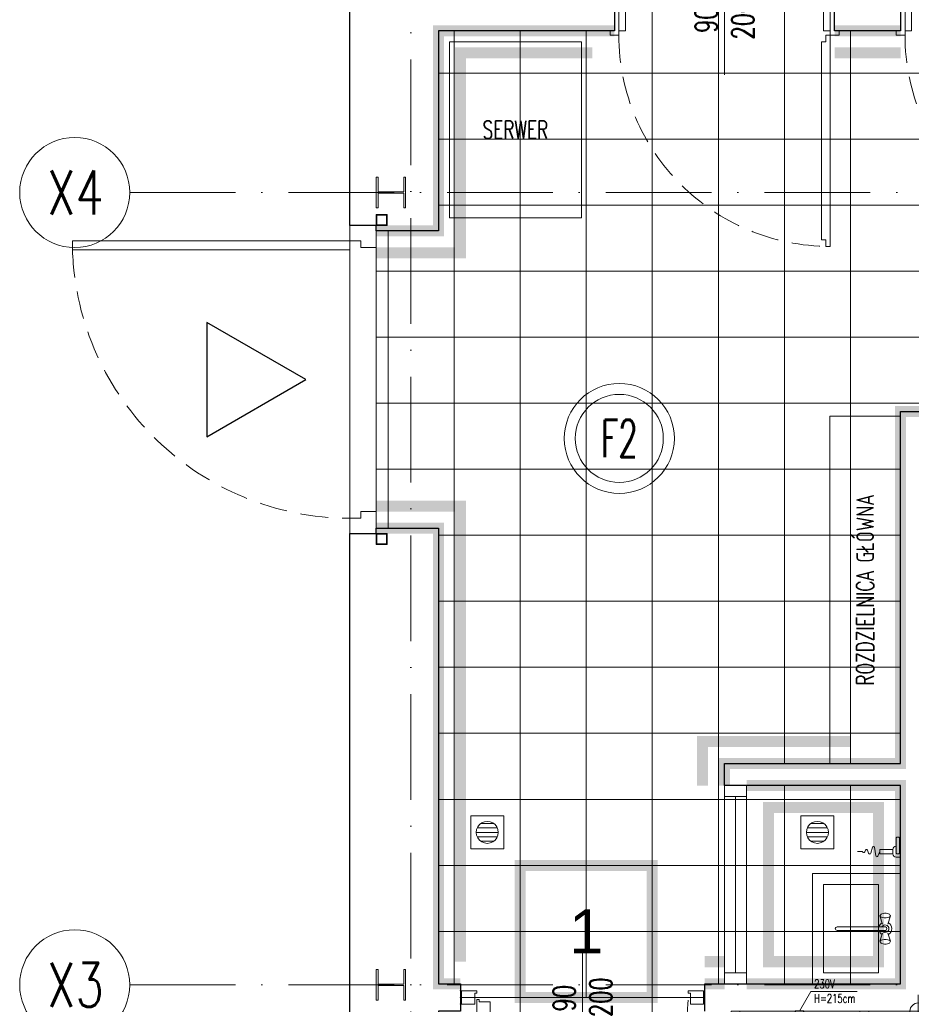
# Model space of a CAD drawing. Header units: millimetres. Extents: x -2074 to 12588, y -3630 to 101167.
# Tile 24 of 256: x 1792 to 2197, y -1652 to -1205. Entities that reach past the tile are written whole.
import ezdxf
from ezdxf.enums import TextEntityAlignment as Align

# ---------------------------------------------------------------- set-up
doc = ezdxf.new("R2010")
doc.units = ezdxf.units.MM
for name, pattern in [('ACAD_ISO10W100', [18, 12, -3, 0, -3]), ('CONTINOUS', [0]), ('DASH', [0.75, 0.5, -0.25]), ('DASHED', [19.05, 12.7, -6.35])]:
    doc.linetypes.add(name, pattern=pattern)
for name, color, linetype, lineweight in [('SelinAr_BUD_drzwi okna', 7, 'Continuous', 18), ('SelinAr_BUD_drzwi okna znaczniki', 7, 'Continuous', 18), ('SelinAr_BUD_osie', 8, 'ACAD_ISO10W100', 18), ('SelinAr_BUD_posadzka', 7, 'Continuous', 20), ('SelinAr_BUD_posadzka cokoły', 5, 'Continuous', 18), ('SelinAr_BUD_posadzka okładziny ścienne', 5, 'Continuous', 20), ('SelinAr_BUD_posadzka wpusty', 150, 'KANAL_SANIT', 18), ('SelinAr_BUD_ściany', 7, 'Continuous', 25), ('SelinAr_IE_rozdzielnica serwer', 7, 'Continuous', 18), ('SelinAr_K_stal', 7, 'Continuous', 20), ('SelinAr_WYP_armatura', 8, 'Continuous', 18), ('SelinAr_WYP_chłodnictwo', 8, 'Continuous', 18), ('SelinAr_WYP_instalacje elektryczne', 8, 'Continuous', 18), ('SelinAr_WYP_instalacje wod-kan', 8, 'Continuous', 18)]:
    doc.layers.add(name, color=color, linetype=linetype, lineweight=lineweight)
doc.layers.add('SelinAr_WYP_urządzenia gastro indeksy', color=8, linetype='Continuous')
doc.styles.add('Arch-Dim', font='romans.shx', dxfattribs={"width": 0.75})
doc.styles.add('JACEK_07', font='SIMPLEX.SHX', dxfattribs={"width": 0.7})
doc.styles.add('RomanS', font='romans.shx')
doc.styles.get("Standard").update_dxf_attribs({"font": 'arial.ttf'})
doc.styles.add('style1', font='romans.shx', dxfattribs={"width": 0.6})
doc.styles.add('text', font='romans.shx')
doc.linetypes.add('KANAL_SANIT', pattern='A,12.7,-5.08,["KS",Standard,S=2.54,R=0,X=-2.54,Y=-1.27],-5.08', length=22.86)
doc.dimstyles.new('wymiary 10', dxfattribs={"dimscale": 2, "dimtxt": 2.5, "dimasz": 1, "dimexe": 1, "dimexo": 2.5, "dimgap": 0.25, "dimtad": 1, "dimdec": 1, "dimzin": 9, "dimtxsty": 'Arch-Dim', "dimblk": 'ARCHTICK', "dimcen": 1, "dimdle": 1, "dimclrd": 256, "dimclre": 256, "dimclrt": 256, "dimadec": 0, "dimazin": 0, "dimtfac": 1, "dimtdec": 1, "dimtofl": 0, "dimtmove": 1, "dimatfit": 3, "dimldrblk": 'NONE', "dimfxl": 0, "dimtolj": 1, "dimtzin": 0, "dimarcsym": 0})

# ---------------------------------------------------------------- blocks, each defined once
blk = doc.blocks.new('*U387')
at = {"ltscale": 4}
blk.add_line((0, 50), (0, -1730), dxfattribs=at)
blk = doc.blocks.new('*U453')
for points in [[(-2, 5), (0, 5), (0, -5), (-2, -5), (-2, -7), (2, -7), (2, -5), (2, 7), (-2, 7), (-2, 5)], [(2, -5), (5, -5), (5, 5), (2, 5)], [(98, -5), (95, -5), (95, 5), (98, 5)], [(102, 5), (100, 5), (100, -5), (102, -5), (102, -7), (98, -7), (98, -5), (98, 7), (102, 7), (102, 5)]]:
    blk.add_lwpolyline(points)
blk.add_lwpolyline([(96, -7), (96, -10), (94, -10), (94, -100), (96, -100), (96, -103), (98, -103), (98, -7)], close=True)
at = {"linetype": 'DASHED'}
blk.add_arc((98, -7), 96, 180, 270, dxfattribs=at)
at = {"layer": 'SelinAr_BUD_drzwi okna znaczniki'}
blk.add_lwpolyline([(50, 25), (50, -25)], dxfattribs=at)
at = {"layer": 'SelinAr_BUD_drzwi okna znaczniki', "insert": (50, 0), "char_height": 10, "width": 10, "attachment_point": 5, "rotation": 90, "style": 'JACEK_07'}
blk.add_mtext('90\\P200', dxfattribs=at)
blk = doc.blocks.new('*U321')
for p, q in [((0.5, 3), (0.5, -3)), ((7.5, 3), (0.5, 3)), ((6.5, -3), (6.5, 2)), ((6.5, 2), (7.5, 2)), ((7.5, 2), (7.5, 3)), ((103.5, 2), (103.5, 3)), ((103.5, 3), (110.5, 3)), ((103.5, 2), (104.5, 2)), ((104.5, 2), (104.5, -3)), ((110.5, 3), (110.5, -3)), ((0.5, -3), (6.5, -3)), ((7.5, -93), (7.5, -1)), ((7.5, -1), (8.5, -1)), ((8.5, -1), (8.5, -2)), ((8.5, -2), (13.5, -2)), ((13.5, -2), (13.5, -92)), ((110.5, -3), (104.5, -3)), ((7.5, -93), (8.5, -93)), ((8.5, -93), (8.5, -92)), ((8.5, -92), (13.5, -92))]:
    blk.add_line(p, q)
at = {"linetype": 'DASHED'}
blk.add_arc((8.5, 2), 95, 270, 360, dxfattribs=at)
for p in [(0, 3), (0, 0), (111, 3), (111, 0), (0, -3), (111, -3)]:
    blk.add_point(p)
at = {"layer": 'SelinAr_BUD_drzwi okna znaczniki'}
blk.add_line((55.5, -22.01), (55.5, 22.01), dxfattribs=at)
at = {"layer": 'SelinAr_BUD_drzwi okna znaczniki', "style": 'JACEK_07', "width": 0.7}
for s, p in [('200', (68.75, -8.88)), ('90', (52.09, -6.33))]:
    blk.add_text(s, height=10, rotation=90, dxfattribs=at).set_placement(p)
blk = doc.blocks.new('_ArchTick')
at = {"color": 0, "linetype": 'ByBlock', "const_width": 0.15}
blk.add_lwpolyline([(-0.5, -0.5), (0.5, 0.5)], dxfattribs=at)
blk = doc.blocks.new('*D348')
at = {"lineweight": -2}
for p, q in [((-2, -51.84), (62, -51.84)), ((0, -65), (0, -49.84)), ((60, -65), (60, -49.84))]:
    blk.add_line(p, q, dxfattribs=at)
at = {"layer": 'Defpoints', "color": 0}
for p in [(60, -51.84), (0, -70), (60, -70)]:
    blk.add_point(p, dxfattribs=at)
at = {"lineweight": -2, "xscale": 2, "yscale": 2, "zscale": 2, "rotation": 180}
blk.add_blockref('_ArchTick', (0, -51.84), dxfattribs=at)
at = {"lineweight": -2, "xscale": 2, "yscale": 2, "zscale": 2}
blk.add_blockref('_ArchTick', (60, -51.84), dxfattribs=at)
at = {"insert": (30, -47.94), "char_height": 5, "attachment_point": 5, "style": 'Arch-Dim'}
blk.add_mtext('\\A1;60', dxfattribs=at)
blk = doc.blocks.new('_None', base_point=(2.5, 0))
blk = doc.blocks.new('Woda_ciepla')
for p, q in [((0, -7.5), (0, 7.5)), ((0, 0), (0, 7.5)), ((7.5, 0), (-7.5, 0))]:
    blk.add_line(p, q)
blk.add_circle((0, 0), 3.75)
blk = doc.blocks.new('Odplyw_wody')
blk.add_hatch(color=256).paths.add_polyline_path([(0, 3.75, -1), (0, -3.75, -1)])
for p, q in [((0, -7.5), (0, 7.5)), ((7.5, 0), (-7.5, 0))]:
    blk.add_line(p, q)
blk.add_circle((0, 0), 3.75)
blk = doc.blocks.new('Woda_zimna')
blk.add_hatch(color=256).paths.add_polyline_path([(0, 3.75, -0.414214), (3.75, 0), (-3.75, 0, -0.414214)])
for p, q in [((0, -7.5), (0, 7.5)), ((7.5, 0), (-7.5, 0))]:
    blk.add_line(p, q)
blk.add_circle((0, 0), 3.75)
blk = doc.blocks.new('gn-230')
at = {"layer": 'SelinAr_WYP_instalacje elektryczne'}
for p, q in [((-4, 0), (-19.8, 0)), ((-15.65, -3.75), (-8.15, 3.75))]:
    blk.add_line(p, q, dxfattribs=at)
at = {"layer": 'SelinAr_WYP_instalacje elektryczne', "lineweight": 30}
blk.add_lwpolyline([(-4, -4), (0, -4), (0, 4), (-4, 4)], close=True, dxfattribs=at)
at = {"layer": 'SelinAr_WYP_instalacje elektryczne'}
blk.add_arc((-29.8, 0), 10, 270, 90, dxfattribs=at)
blk = doc.blocks.new('*U138')
for p, q in [((4, -16), (58.5, -16)), ((4, -31), (58.5, -31)), ((4, -46), (58.5, -46))]:
    blk.add_line(p, q)
at = {"color": 1}
blk.add_lwpolyline([(31.03, 0), (36.17, 8.9), (57.31, 8.9)], dxfattribs=at)
for points in [[(0, 0), (0, -65)], [(62.5, 0), (0, 0)], [(4, -65), (4, 0)], [(58.5, 0), (58.5, -65)], [(62.5, -65), (62.5, 0)], [(58.5, -4), (4, -4)], [(4, -4), (4, -61)], [(4, -61), (58.5, -61)], [(0, -65), (62.5, -65)]]:
    blk.add_lwpolyline(points)
blk.add_lwpolyline([(62.5, -65), (58.5, -65), (58.5, -123.5), (62.5, -123.5)], close=True)
blk.add_arc((62.5, -65), 58.5, 180, 270)
at = {"color": 1, "xscale": 0.5, "yscale": 0.5, "zscale": 0.5, "rotation": 89.99999999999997}
blk.add_blockref('gn-230', (31.03, 0), dxfattribs=at)
at = {"color": 1, "insert": (37.72, 14.46), "char_height": 4, "width": 32.4538, "attachment_point": 1, "style": 'RomanS'}
blk.add_mtext('{\\W0.7;230V\\PH=215cm}', dxfattribs=at)
at = {"color": 242, "insert": (31.25, -32.5), "char_height": 6, "width": 62.5, "attachment_point": 5, "style": 'JACEK_07'}
blk.add_mtext('REGAŁ\\PCHŁODNICZY\\P62,5cm\\PGastromax', dxfattribs=at)
at = {"layer": 'SelinAr_WYP_urządzenia gastro indeksy', "color": 242, "insert": (1, -64), "char_height": 6, "width": 36.1, "attachment_point": 7, "style": 'JACEK_07'}
blk.add_mtext('{\\fArial|b0|i0|c238|p34;RCH1}', dxfattribs=at)
blk = doc.blocks.new('*U394')
at = {"ltscale": 4}
blk.add_line((-50, 0), (1405.4, 0), dxfattribs=at)
at = {"linetype": 'CONTINOUS'}
blk.add_circle((-75, 0), 25, dxfattribs=at)
at = {"linetype": 'ByBlock', "style": 'Arch-Dim', "width": 0.75}
blk.add_text('X4', height=20, dxfattribs=at).set_placement((-74.65, 0), align=Align.MIDDLE)
blk = doc.blocks.new('*U395')
at = {"ltscale": 4}
blk.add_line((-50, 0), (1405.4, 0), dxfattribs=at)
at = {"linetype": 'CONTINOUS'}
blk.add_circle((-75, 0), 25, dxfattribs=at)
at = {"linetype": 'ByBlock', "style": 'Arch-Dim', "width": 0.75}
blk.add_text('X3', height=20, dxfattribs=at).set_placement((-74.65, 0), align=Align.MIDDLE)
blk = doc.blocks.new('Zlew tradycyjny 13')
at = {"layer": 'SelinAr_WYP_armatura'}
for p, q in [((50, 40), (0, 40)), ((0, 40), (0, 0)), ((50, 0), (50, 40)), ((18.09, 34), (18, 33.35)), ((18, 33.35), (18, 32.65)), ((18, 32.65), (18.09, 32)), ((18.24, 34.53), (18.09, 34)), ((18.09, 32), (18.24, 31.47)), ((18.44, 34.88), (18.24, 34.53)), ((18.24, 31.47), (18.44, 31.12)), ((18.96, 35.26), (18.44, 34.88)), ((19.24, 35.4), (18.96, 35.26)), ((19.52, 35.26), (19.24, 35.4)), ((22.99, 34.2), (19.24, 35.4)), ((22.99, 31.8), (19.24, 30.6)), ((19.77, 34.84), (19.52, 35.26)), ((19.95, 34.2), (19.77, 34.84)), ((19.77, 31.16), (19.95, 31.8)), ((20.05, 33.42), (19.95, 34.2)), ((19.95, 31.8), (20.05, 32.58)), ((20.05, 32.58), (20.05, 33.42)), ((24.21, 33.14), (24.21, 11.11)), ((25.79, 11.11), (25.79, 33.14)), ((27.01, 34.2), (30.76, 35.4)), ((27.01, 31.8), (30.76, 30.6)), ((30.05, 34.2), (29.95, 33.42)), ((29.95, 33.42), (29.95, 32.58)), ((29.95, 32.58), (30.05, 31.8)), ((30.23, 34.84), (30.05, 34.2)), ((30.05, 31.8), (30.23, 31.16)), ((30.48, 35.26), (30.23, 34.84)), ((30.76, 35.4), (30.48, 35.26)), ((31.04, 35.26), (30.76, 35.4)), ((31.04, 35.26), (31.56, 34.88)), ((31.76, 34.53), (31.56, 34.88)), ((31.56, 31.12), (31.76, 31.47)), ((31.91, 34), (31.76, 34.53)), ((31.76, 31.47), (31.91, 32)), ((32, 33.35), (31.91, 34)), ((31.91, 32), (32, 32.65)), ((32, 32.65), (32, 33.35)), ((5, 5), (5, 30)), ((5, 30), (45, 30)), ((18.96, 30.74), (18.44, 31.12)), ((18.96, 30.74), (19.24, 30.6)), ((19.24, 30.6), (19.52, 30.74)), ((19.52, 30.74), (19.77, 31.16)), ((30.23, 31.16), (30.48, 30.74)), ((30.48, 30.74), (30.76, 30.6)), ((30.76, 30.6), (31.04, 30.74)), ((31.04, 30.74), (31.56, 31.12)), ((45, 30), (45, 5)), ((45, 5), (5, 5)), ((0, 0), (50, 0))]:
    blk.add_line(p, q, dxfattribs=at)
for centre, radius, start, end in [((25, 33), 3, 27.9765, 152.0235), ((25, 33), 3, 207.9765, 254.7747), ((25, 33), 1.68, 298.0549, 241.9451), ((25, 33), 0.8, 10, 170), ((25, 33), 3, 285.2253, 332.0235), ((25, 11.11), 0.788, 180, 0)]:
    blk.add_arc(centre, radius, start, end, dxfattribs=at)
blk = doc.blocks.new('ytyrtyrt')
at = {"layer": 'SelinAr_WYP_armatura', "flags": 128}
for points in [[(16872.75, 2243.22, -0.414214), (16871.25, 2241.72), (16869.25, 2241.72, -0.414214), (16867.75, 2243.22), (16867.75, 2245.22), (16872.75, 2245.22), (16872.75, 2244.72)], [(16870.25, 2235.72), (16868.24, 2234.89, 0.763382), (16868.36, 2233.93), (16872.2, 2233.39, -0.812896), (16872.26, 2232.41), (16869.51, 2231.65, 0.742851), (16869.49, 2230.69), (16870.9, 2230.23, -0.673417), (16870.96, 2229.31), (16870.1, 2228.88, 0.705472), (16870.2, 2227.95), (16870.25, 2227.94), (16870.25, 2225.67)]]:
    blk.add_lwpolyline(points, format="xyb", dxfattribs=at)
blk.add_lwpolyline([(16869.25, 2243.72), (16869.25, 2244.22, -0.414214), (16869.75, 2244.72), (16876.3, 2244.72, -0.414214), (16876.8, 2244.22), (16876.8, 2243.72, -0.414214), (16876.3, 2243.22), (16869.75, 2243.22, -0.414214)], format="xyb", close=True, dxfattribs=at)
blk.add_lwpolyline([(16869.25, 2241.72), (16871.25, 2241.72), (16871.25, 2235.72), (16869.25, 2235.72)], close=True, dxfattribs=at)
blk = doc.blocks.new('K')
for p, q in [((14863.09, -7724.83), (14863.09, -7709.83)), ((14863.09, -7709.83), (14878.09, -7709.83)), ((14869.3, -7712.5), (14868.09, -7713)), ((14870.59, -7712.33), (14869.3, -7712.5)), ((14871.89, -7712.5), (14870.59, -7712.33)), ((14873.09, -7713), (14871.89, -7712.5)), ((14878.09, -7709.83), (14878.09, -7724.83)), ((14865.76, -7716.04), (14865.59, -7717.33)), ((14866.26, -7714.83), (14865.76, -7716.04)), ((14867.06, -7713.8), (14866.26, -7714.83)), ((14868.09, -7713), (14867.06, -7713.8)), ((14874.13, -7713.8), (14873.09, -7713)), ((14874.92, -7714.83), (14874.13, -7713.8)), ((14875.42, -7716.04), (14874.92, -7714.83)), ((14875.59, -7717.33), (14875.42, -7716.04)), ((14865.59, -7717.33), (14865.76, -7718.63)), ((14865.76, -7718.63), (14866.26, -7719.83)), ((14866.26, -7719.83), (14867.06, -7720.87)), ((14867.06, -7720.87), (14868.09, -7721.66)), ((14868.09, -7721.66), (14869.3, -7722.16)), ((14871.89, -7722.16), (14873.09, -7721.66)), ((14873.09, -7721.66), (14874.13, -7720.87)), ((14874.13, -7720.87), (14874.92, -7719.83)), ((14874.92, -7719.83), (14875.42, -7718.63)), ((14875.42, -7718.63), (14875.59, -7717.33)), ((14878.09, -7724.83), (14863.09, -7724.83)), ((14869.3, -7722.16), (14870.59, -7722.33)), ((14870.59, -7722.33), (14871.89, -7722.16))]:
    blk.add_line(p, q)
for points in [[(14866.05, -7715.33), (14875.13, -7715.33)], [(14867.66, -7713.33), (14873.52, -7713.33)], [(14865.59, -7717.33), (14875.59, -7717.33)], [(14866.05, -7719.33), (14875.13, -7719.33)], [(14867.66, -7721.33), (14873.52, -7721.33)]]:
    blk.add_lwpolyline(points)
blk = doc.blocks.new('*U346')
for p, q in [((29.29, -6.61), (18.33, -18.15)), ((30.71, -7.97), (19.76, -19.51)), ((39.71, -8.59), (30.82, -5.15)), ((39.13, -9.69), (35.04, -8.11)), ((38.06, -12.86), (29.29, -9.47)), ((38.37, -11.65), (34.28, -10.07))]:
    blk.add_line(p, q)
blk.add_lwpolyline([(0, 0), (60, 0), (60, -70), (0, -70)], close=True)
blk.add_lwpolyline([(11, -12.26), (49, -12.26, -0.414214), (55, -18.26), (55, -56.26, -0.414214), (49, -62.26), (11, -62.26, -0.414214), (5, -56.26), (5, -18.26, -0.414214)], format="xyb", close=True)
blk.add_circle((30, -16.04), 1.69)
for centre, radius, start, end in [((30, -7.29), 2.29, 251.9178, 201.0494), ((30, -7.29), 1.62, 263.7549, 189.2123), ((30, -7.29), 0.983, 316.4836, 136.4836), ((34.66, -9.09), 1.05, 68.8835, 248.8835), ((38.89, -10.72), 2.29, 248.8831, 68.8835), ((38.75, -10.67), 1.05, 248.8831, 68.8835), ((19.04, -18.83), 0.983, 136.4836, 316.4836)]:
    blk.add_arc(centre, radius, start, end)
at = {"layer": 'SelinAr_WYP_instalacje wod-kan', "rotation": 270}
for name, p in [('Woda_ciepla', (22.5, 0)), ('Odplyw_wody', (30, 0)), ('Woda_zimna', (37.5, 0))]:
    blk.add_blockref(name, p, dxfattribs=at)
at = {"color": 242, "insert": (1.28, -2), "char_height": 5, "width": 58.8906, "attachment_point": 1, "style": 'text'}
blk.add_mtext('{\\H0.8x;ELEMENT NA WYMIAR}', dxfattribs=at)
at = {"layer": 'SelinAr_WYP_urządzenia gastro indeksy', "color": 242, "char_height": 6, "width": 20.4806, "attachment_point": 5, "style": 'JACEK_07'}
for s, insert in [('{\\fArial|b0|i0|c238|p34;BTZ01}', (31.36, -21.94)), ('{\\fArial|b0|i0|c238|p34;BSN01}', (10.24, -74.81))]:
    blk.add_mtext(s, dxfattribs=dict(at, insert=insert))
dim = blk.add_linear_dim(base=(60, -51.84), p1=(0, -70), p2=(60, -70), dimstyle='wymiary 10')
dim.commit()
dim.dimension.update_dxf_attribs({"geometry": '*D348', "text_midpoint": (30, -50.94), "dimtype": 160})
blk = doc.blocks.new('ewerwerwerwe')
at = {"layer": 'SelinAr_BUD_drzwi okna'}
for p, q in [((1941.96, 1694.74), (1941.96, 1701.74)), ((1941.96, 1701.74), (1953.96, 1701.74)), ((1953.96, 1701.74), (1953.96, 1691.74)), ((1941.96, 1694.74), (1815.96, 1694.74)), ((1946.96, 1694.74), (1941.96, 1694.74)), ((1946.96, 1691.74), (1946.96, 1694.74)), ((1953.96, 1691.74), (1946.96, 1691.74)), ((1815.96, 1690.74), (1941.96, 1690.74)), ((1953.96, 1571.74), (1946.95, 1571.74)), ((1946.95, 1571.74), (1946.95, 1568.74)), ((1953.96, 1561.74), (1953.96, 1571.74)), ((1946.95, 1568.74), (1941.95, 1568.74)), ((1941.95, 1568.74), (1941.95, 1561.74)), ((1941.95, 1561.74), (1953.96, 1561.74)), ((2122.16, 1442.24), (2112.16, 1442.24)), ((2112.16, 1362.24), (2122.16, 1362.24))]:
    blk.add_line(p, q, dxfattribs=at)
for points in [[(1815.96, 1690.74), (1815.96, 1694.74)], [(1941.96, 1694.74), (1941.95, 1566.74)], [(2112.16, 1357.24), (2112.16, 1447.24)], [(2122.16, 1357.24), (2122.16, 1447.24)], [(2117.16, 1362.24), (2117.16, 1442.24)]]:
    blk.add_lwpolyline(points, dxfattribs=at)
at = {"layer": 'SelinAr_BUD_drzwi okna', "linetype": 'DASHED'}
blk.add_arc((1942, 1694.85), 126.11, 181.8686, 269.9772, dxfattribs=at)
at = {"layer": 'SelinAr_BUD_ściany'}
for points in [[(2062.16, 1800.24), (2062.16, 1790.24), (1982.16, 1790.24), (1982.16, 1699.24), (1953.96, 1699.24), (1953.96, 1701.74), (1941.96, 1701.74), (1941.96, 2109.74), (2035.16, 2109.74), (2035.16, 2097.74), (2037.66, 2097.74), (2037.66, 2085.24), (1982.16, 2085.24), (1982.16, 1800.24)], [(2192.16, 1790.24), (2162.16, 1790.24), (2162.16, 1800.24), (2172.16, 1800.24), (2172.16, 2085.24), (2152.66, 2085.24), (2152.66, 2097.74), (2155.16, 2097.74), (2155.16, 2109.74), (2240.16, 2109.74), (2240.16, 2097.74), (2242.66, 2097.74), (2242.66, 2085.24), (2182.16, 2085.24), (2182.16, 1800.24), (2192.16, 1800.24)], [(1876.95, 1657.72), (1876.95, 1605.76), (1921.95, 1631.74)], [(1982.16, 1564.24), (1982.16, 1357.24), (1992.16, 1357.24), (1992.16, 1344.74), (1982.16, 1344.74), (1982.16, 554.24), (2565.36, 554.24), (2565.36, 529.74), (1941.96, 529.74), (1941.95, 1561.74), (1953.95, 1561.74), (1953.96, 1564.24)]]:
    blk.add_lwpolyline(points, close=True, dxfattribs=at)
blk.add_lwpolyline([(2103.16, 1344.74), (2103.16, 1357.24), (2192.16, 1357.24), (2192.16, 1447.24), (2112.16, 1447.24), (2112.16, 1457.24), (2192.16, 1457.24), (2192.16, 1617.24), (2202.16, 1617.24), (2202.16, 1357.24), (2557.16, 1357.24), (2557.16, 1565.24), (2567.16, 1565.24)], dxfattribs=at)
at = {"layer": 'SelinAr_IE_rozdzielnica serwer', "linetype": 'Continuous', "lineweight": 0, "flags": 128}
blk.add_lwpolyline([(1987.16, 1785.24), (1987.16, 1705.24), (2047.16, 1705.24), (2047.16, 1785.24)], close=True, dxfattribs=at)
at = {"layer": 'SelinAr_IE_rozdzielnica serwer'}
blk.add_lwpolyline([(2192.16, 1615.04), (2192.16, 1457.24), (2159.96, 1457.24), (2159.96, 1615.04)], close=True, dxfattribs=at)
at = {"layer": 'SelinAr_K_stal'}
for points in [[(1967.26, 1723.74), (1966.41, 1723.74), (1966.41, 1717.02), (1954.81, 1717.02), (1954.81, 1723.74), (1953.96, 1723.74), (1953.96, 1709.74), (1954.81, 1709.74), (1954.81, 1716.47), (1966.41, 1716.47), (1966.41, 1709.74), (1967.26, 1709.74)], [(1958.96, 1701.74), (1953.96, 1701.74), (1953.96, 1706.74), (1958.96, 1706.74)], [(1958.66, 1702.04), (1954.26, 1702.04), (1954.26, 1706.44), (1958.66, 1706.44)], [(1958.96, 1556.74), (1953.96, 1556.74), (1953.96, 1561.74), (1958.96, 1561.74)], [(1958.66, 1557.04), (1954.26, 1557.04), (1954.26, 1561.44), (1958.66, 1561.44)], [(1967.26, 1363.74), (1966.41, 1363.74), (1966.41, 1357.02), (1954.81, 1357.02), (1954.81, 1363.74), (1953.96, 1363.74), (1953.96, 1349.74), (1954.81, 1349.74), (1954.81, 1356.47), (1966.41, 1356.47), (1966.41, 1349.74), (1967.26, 1349.74)]]:
    blk.add_lwpolyline(points, close=True, dxfattribs=at)
at = {"layer": 'SelinAr_BUD_drzwi okna', "linetype": 'Continuous', "lineweight": 18}
for p in [(2062.16, 1795.24), (2192.16, 1795.24)]:
    blk.add_blockref('*U453', p, dxfattribs=at)
at = {"layer": 'SelinAr_BUD_drzwi okna'}
blk.add_blockref('*U321', (1992.16, 1350.99), dxfattribs=at)
at = {"layer": 'SelinAr_BUD_osie'}
for name, p in [('*U387', (1969.66, 2159.74)), ('*U394', (1891.96, 1716.74)), ('*U395', (1891.95, 1356.74))]:
    blk.add_blockref(name, p, dxfattribs=at)
at = {"layer": 'SelinAr_WYP_armatura', "color": 3, "xscale": -1, "rotation": 270}
blk.add_blockref('ytyrtyrt', (-53.06, -15453.01), dxfattribs=at)
at = {"layer": 'SelinAr_WYP_armatura', "zscale": 100, "rotation": 270}
blk.add_blockref('Zlew tradycyjny 13', (2152.16, 1407.24), dxfattribs=at)
at = {"layer": 'SelinAr_WYP_chłodnictwo'}
for name, p in [('*U138', (2115.16, 1344.74)), ('*U346', (2177.66, 1344.74))]:
    blk.add_blockref(name, p, dxfattribs=at)
at = {"layer": 'SelinAr_IE_rozdzielnica serwer', "insert": (2017.16, 1745.24), "char_height": 8, "width": 65.5639, "attachment_point": 5, "style": 'JACEK_07'}
blk.add_mtext('SERWER', dxfattribs=at)
at = {"layer": 'SelinAr_IE_rozdzielnica serwer', "insert": (2176.06, 1536.14), "char_height": 8, "width": 128.3912, "attachment_point": 5, "rotation": 90, "style": 'JACEK_07'}
blk.add_mtext('\\pt48;ROZDZIELNICA GŁÓWNA', dxfattribs=at)

msp = doc.modelspace()

# ---------------------------------------------------------------- block references
msp.add_blockref('ewerwerwerwe', (0, -3000))

# ---------------------------------------------------------------- next in the draw order: linework, layer by layer
at = {"layer": 'SelinAr_BUD_posadzka'}
for points in [[(2079.354, -914.759), (2079.354, -1649.009)], [(2109.354, -914.759), (2109.354, -1642.759)], [(2139.354, -914.759), (2139.354, -1542.759)], [(2062.157, -1199.759), (2062.157, -1209.759), (1982.157, -1209.759), (1982.157, -1300.759), (1953.957, -1300.759), (1953.957, -1435.759), (1982.157, -1435.759), (1982.157, -1642.759), (1992.157, -1642.759), (1992.157, -1649.009), (2103.157, -1649.009), (2103.157, -1642.759), (2192.157, -1642.759), (2192.157, -1552.759), (2112.157, -1552.759), (2112.157, -1542.759), (2192.157, -1542.759), (2192.157, -1382.759), (2382.157, -1382.759), (2382.157, -1442.759), (2557.157, -1442.759), (2557.157, -1434.759), (2567.157, -1434.759)], [(2192.157, -1199.759), (2192.157, -1209.759), (2162.157, -1209.759), (2162.157, -1199.759)], [(1989.354, -1209.759), (1989.354, -1642.759)], [(2019.354, -1209.759), (2019.354, -1649.009)], [(2049.354, -1209.759), (2049.354, -1649.009)], [(2169.354, -1209.759), (2169.354, -1542.759)], [(1982.157, -1229.009), (2817.157, -1229.009)], [(1982.157, -1259.009), (2817.157, -1259.009)], [(1982.157, -1289.009), (2817.157, -1289.009)], [(1959.354, -1300.759), (1959.354, -1435.759)], [(1953.957, -1319.009), (2557.157, -1319.009)], [(1953.957, -1349.009), (2817.157, -1349.009)], [(1953.957, -1379.009), (2817.157, -1379.009)], [(1953.957, -1409.009), (2192.157, -1409.009)], [(1982.157, -1439.009), (2192.157, -1439.009)], [(1982.157, -1469.009), (2192.157, -1469.009)], [(1982.157, -1499.009), (2192.157, -1499.009)], [(1982.157, -1529.009), (2192.157, -1529.009)], [(2139.354, -1552.759), (2139.354, -1642.759)], [(2169.354, -1552.759), (2169.354, -1642.759)], [(1982.157, -1559.009), (2192.157, -1559.009)], [(1982.157, -1589.009), (2192.157, -1589.009)], [(1982.157, -1619.009), (2192.157, -1619.009)], [(2103.157, -1655.259), (2103.157, -1649.009), (1992.157, -1649.009), (1992.157, -1655.259)], [(2019.354, -2445.759), (2019.354, -1649.009)], [(2079.354, -2445.759), (2079.354, -1649.009)]]:
    msp.add_lwpolyline(points, dxfattribs=at)
at = {"layer": 'SelinAr_BUD_posadzka', "linetype": 'DASH', "ltscale": 20, "const_width": 5}
msp.add_lwpolyline([(2019.354, -1589.009), (2079.354, -1589.009), (2079.354, -1649.009), (2019.354, -1649.009)], close=True, dxfattribs=at)
at = {"layer": 'SelinAr_BUD_posadzka cokoły', "linetype": 'DASH', "ltscale": 50, "const_width": 5}
for points in [[(1953.957, -1300.759), (1982.157, -1300.759), (1982.157, -1209.759), (2062.157, -1209.759)], [(2162.157, -1209.759), (2192.157, -1209.759)], [(2112.157, -1552.759), (2112.157, -1542.759), (2192.157, -1542.759), (2192.157, -1382.759), (2202.157, -1382.759)], [(1992.157, -1642.759), (1982.157, -1642.759), (1982.157, -1435.759), (1953.957, -1435.759)], [(2122.157, -1642.759), (2192.157, -1642.759), (2192.157, -1552.759), (2122.157, -1552.759)], [(2112.157, -1642.759), (2103.157, -1642.759)]]:
    msp.add_lwpolyline(points, dxfattribs=at)
at = {"layer": 'SelinAr_BUD_posadzka okładziny ścienne', "color": 212, "linetype": 'CONTINOUS', "ltscale": 0.2, "const_width": 5}
for points in [[(1953.957, -1310.759), (1992.157, -1310.759), (1992.157, -1219.759), (2052.157, -1219.759)], [(2162.157, -1219.759), (2192.157, -1219.759)], [(1992.157, -1632.759), (1992.157, -1425.759), (1953.957, -1425.759)], [(2102.157, -1552.759), (2102.157, -1532.759), (2169.354, -1532.759)], [(2112.157, -1632.759), (2103.157, -1632.759)]]:
    msp.add_lwpolyline(points, dxfattribs=at)
at = {"layer": 'SelinAr_BUD_posadzka okładziny ścienne', "color": 3, "linetype": 'CONTINOUS', "ltscale": 0.2, "const_width": 5}
msp.add_lwpolyline([(2132.157, -1632.759), (2182.157, -1632.759), (2182.157, -1562.759), (2132.157, -1562.759)], close=True, dxfattribs=at)
at = {"layer": 'SelinAr_BUD_posadzka okładziny ścienne'}
for radius in [25, 20]:
    msp.add_circle((2064.354, -1395.009), radius, dxfattribs=at)

# ---------------------------------------------------------------- next in the draw order: block references
at = {"layer": 'SelinAr_BUD_posadzka wpusty', "xscale": -1, "rotation": 180}
for p in [(-12866.238, -9291.34), (-12716.238, -9291.34)]:
    msp.add_blockref('K', p, dxfattribs=at)

# ---------------------------------------------------------------- next in the draw order: texts
at = {"layer": 'SelinAr_BUD_posadzka', "linetype": 'DASH', "ltscale": 20, "insert": (2049.354, -1619.009), "char_height": 20, "width": 17.98637, "attachment_point": 5}
msp.add_mtext('1', dxfattribs=at)
at = {"layer": 'SelinAr_BUD_posadzka okładziny ścienne', "ltscale": 0.2, "insert": (2064.354, -1395.009), "char_height": 17, "width": 31.37962, "attachment_point": 5, "style": 'style1'}
msp.add_mtext('F2', dxfattribs=at)

doc.saveas('drawing.dxf')
